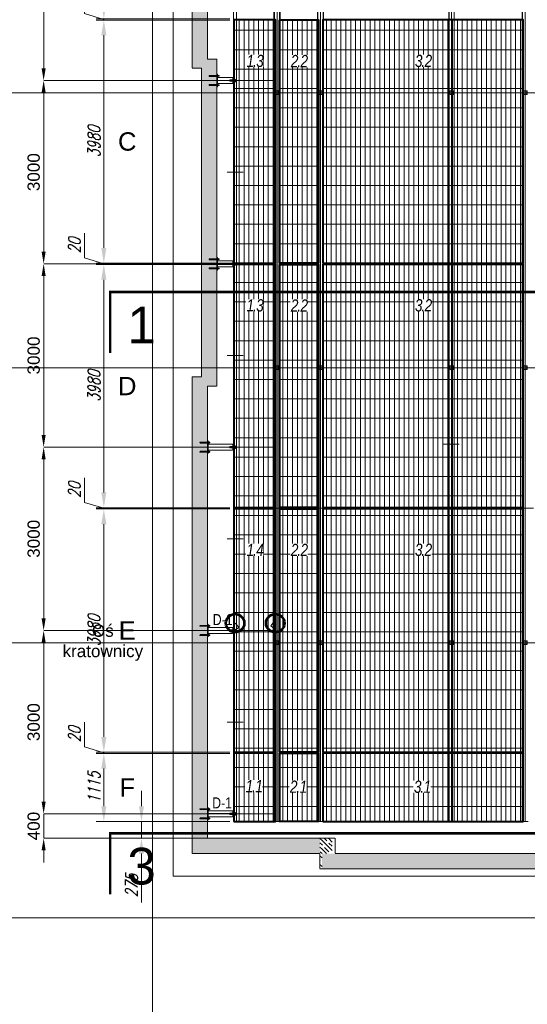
# Model space of a CAD drawing. Header units: millimetres. Extents: x -176817 to 571382, y -58489 to 156123.
# Tile 33 of 256: x -57920 to -49611, y -4084 to 12028. Entities that reach past the tile are written whole.
import ezdxf

# ---------------------------------------------------------------- set-up
doc = ezdxf.new("R2010")
doc.units = ezdxf.units.MM
doc.header["$LTSCALE"] = 0.2
for name, pattern in [('DASHDOT', [25.4, 12.7, -6.35, 0, -6.35]), ('DASHED', [19.05, 12.7, -6.35]), ('HIDDEN', [9.525, 6.35, -3.175])]:
    doc.linetypes.add(name, pattern=pattern)
doc.layers.get('0').update_dxf_attribs({"lineweight": 13})
doc.layers.get('Defpoints').update_dxf_attribs({"lineweight": 13})
doc.layers.add('-AAA L-Opis', color=3, linetype='Continuous')
for name, color, linetype, lineweight in [('-AAA Podkład', 252, 'Continuous', 13), ('-AAA Siatka', 20, 'Continuous', 40), ('-AAA Siatka kresk 1', 132, 'Continuous', 18), ('-AAA Widok', 2, 'Continuous', 30), ('-AAA Wymiar', 1, 'Continuous', 18), ('LAYER1', 7, 'Continuous', 13)]:
    doc.layers.add(name, color=color, linetype=linetype, lineweight=lineweight)
doc.styles.add('Pozycja 2', font='ariali.ttf', dxfattribs={"width": 0.8})
doc.styles.get("Standard").update_dxf_attribs({"font": 'arial.ttf'})
doc.styles.add('WYMIARY', font='ROMANS.shx', dxfattribs={"width": 0.75, "oblique": 15})
doc.dimstyles.new('1 do 100', dxfattribs={"dimscale": 100, "dimtxt": 2, "dimasz": 2.5, "dimexe": 1.25, "dimexo": 0.625, "dimtad": 1, "dimdec": 0, "dimtxsty": 'WYMIARY', "dimcen": 2.5, "dimclrd": 256, "dimclre": 256, "dimclrt": 2, "dimadec": 0, "dimazin": 0, "dimtfac": 1, "dimtdec": 0, "dimtmove": 0, "dimatfit": 3, "dimfxl": 1.25, "dimlwd": -1, "dimlwe": -1, "dimarcsym": 0})
doc.dimstyles.new('STANDARD-100', dxfattribs={"dimscale": 100, "dimtxt": 2, "dimasz": 2, "dimexe": 0, "dimexo": 0, "dimgap": 0.6, "dimtad": 1, "dimdec": 0, "dimzin": 12, "dimdsep": 46, "dimtxsty": 'Standard', "dimcen": 1, "dimclrd": 256, "dimclre": 256, "dimclrt": 2, "dimadec": 0, "dimazin": 0, "dimtfac": 1, "dimtdec": 0, "dimtmove": 0, "dimatfit": 3, "dimfxl": 0, "dimtolj": 1, "dimtzin": 0, "dimarcsym": 0})
pattern_1 = [(90, (54415.666, -64344.87), (-79.375, 5e-15), []), (180, (54415.67, -64344.87), (-4e-14, -317.5), [])]
pattern_2 = [(315, (-27650, 6650), (70.71068, 70.71068), []), (315, (-27650, 6579.5), (70.71068, 70.71068), [100, -50])]

# ---------------------------------------------------------------- blocks, each defined once
blk = doc.blocks.new('nowy podział')
at = {"layer": '-AAA Siatka kresk 1'}
h = blk.add_hatch(dxfattribs=at)
h.set_pattern_fill('GRATE', color=256, scale=100, angle=90, style=0)
h.set_pattern_definition(pattern_1)
h.paths.add_polyline_path([(680, -5135), (0, -5135), (0, -6897, -0.456996), (172, -7045, -0.456996), (0, -7193), (0, -9115), (680, -9115), (680, -7197, -0.418514), (528, -7047, -0.418514), (680, -6898)])
h.paths.add_polyline_path([(0, -7193, 0.456996), (172, -7045, 0.456996), (0, -6897)], flags=17)
h.paths.add_polyline_path([(680, -6898, 0.418514), (528, -7047, 0.418514), (680, -7197)], flags=17)
h = blk.add_hatch(dxfattribs=at)
h.set_pattern_fill('GRATE', color=256, scale=100, angle=90, style=0)
h.set_pattern_definition(pattern_1)
h.paths.add_polyline_path([(746, -7181), (746, -9115), (1384, -9115), (1384, -5135), (746, -5135), (746, -6914, -0.281826), (828, -7047, -0.281826)])
h.paths.add_polyline_path([(746, -7181, 0.281826), (828, -7047, 0.281826), (746, -6914)], flags=17)
h = blk.add_hatch(dxfattribs=at)
h.set_pattern_fill('GRATE', color=256, scale=100, angle=90, style=0)
h.set_pattern_definition(pattern_1)
h.paths.add_polyline_path([(4735, -5135), (1458, -5135), (1458, -9115), (4735, -9115)])
h = blk.add_hatch(dxfattribs=at)
h.set_pattern_fill('GRATE', color=256, scale=100, angle=90, style=0)
h.set_pattern_definition(pattern_1)
h.paths.add_polyline_path([(680, -9135), (0, -9135), (0, -10897, -0.456996), (172, -11045, -0.456996), (0, -11193), (0, -13115), (680, -13115), (680, -11197, -0.418514), (528, -11047, -0.418514), (680, -10898)])
h.paths.add_polyline_path([(0, -11193, 0.456996), (172, -11045, 0.456996), (0, -10897)], flags=17)
h.paths.add_polyline_path([(680, -10898, 0.418514), (528, -11047, 0.418514), (680, -11197)], flags=17)
h = blk.add_hatch(dxfattribs=at)
h.set_pattern_fill('GRATE', color=256, scale=100, angle=90, style=0)
h.set_pattern_definition(pattern_1)
h.paths.add_polyline_path([(746, -11181), (746, -13115), (1384, -13115), (1384, -9135), (746, -9135), (746, -10914, -0.281826), (828, -11047, -0.281826)])
h.paths.add_polyline_path([(746, -11181, 0.281826), (828, -11047, 0.281826), (746, -10914)], flags=17)
h = blk.add_hatch(dxfattribs=at)
h.set_pattern_fill('GRATE', color=256, scale=100, angle=90, style=0)
h.set_pattern_definition(pattern_1)
h.paths.add_polyline_path([(4735, -9135), (1458, -9135), (1458, -13115), (4735, -13115)])
h = blk.add_hatch(dxfattribs=at)
h.set_pattern_fill('GRATE', color=256, scale=100, angle=90, style=0)
h.set_pattern_definition(pattern_1)
h.paths.add_polyline_path([(680, -13135), (0, -13135), (0, -14897, -0.456996), (172, -15045, -0.456996), (0, -15193), (0, -17115), (680, -17115), (680, -15197, -0.418514), (528, -15047, -0.418514), (680, -14898)])
h.paths.add_polyline_path([(0, -15193, 0.456996), (172, -15045, 0.456996), (0, -14897)], flags=17)
h.paths.add_polyline_path([(680, -14898, 0.418514), (528, -15047, 0.418514), (680, -15197)], flags=17)
h = blk.add_hatch(dxfattribs=at)
h.set_pattern_fill('GRATE', color=256, scale=100, angle=90, style=0)
h.set_pattern_definition(pattern_1)
h.paths.add_polyline_path([(746, -15181), (746, -17115), (1384, -17115), (1384, -13135), (746, -13135), (746, -14914, -0.281826), (828, -15047, -0.281826)])
h.paths.add_polyline_path([(746, -15181, 0.281826), (828, -15047, 0.281826), (746, -14914)], flags=17)
h = blk.add_hatch(dxfattribs=at)
h.set_pattern_fill('GRATE', color=256, scale=100, angle=90, style=0)
h.set_pattern_definition(pattern_1)
h.paths.add_polyline_path([(4735, -13135), (1458, -13135), (1458, -17115), (4735, -17115)])
h = blk.add_hatch(dxfattribs=at)
h.set_pattern_fill('GRATE', color=256, scale=100, angle=90, style=0)
h.set_pattern_definition(pattern_1)
h.paths.add_polyline_path([(680, -18250), (0, -18250), (0, -17135), (680, -17135)])
h = blk.add_hatch(dxfattribs=at)
h.set_pattern_fill('GRATE', color=256, scale=100, angle=90, style=0)
h.set_pattern_definition(pattern_1)
h.paths.add_polyline_path([(1384, -18250), (746, -18250), (746, -17135), (1384, -17135)])
h = blk.add_hatch(dxfattribs=at)
h.set_pattern_fill('GRATE', color=256, scale=100, angle=90, style=0)
h.set_pattern_definition(pattern_1)
h.paths.add_polyline_path([(4735, -17135), (4735, -18250), (1458, -18250), (1458, -17135)])
at = {"layer": '-AAA Siatka', "elevation": 0}
for points in [[(0, -9115), (680, -9115), (680, -5135), (0, -5135)], [(746, -5135), (1384, -5135), (1384, -9115), (746, -9115)], [(1458, -9115), (4735, -9115), (4735, -5135), (1458, -5135)], [(0, -13115), (680, -13115), (680, -9135), (0, -9135)], [(746, -9135), (1384, -9135), (1384, -13115), (746, -13115)], [(1458, -13115), (4735, -13115), (4735, -9135), (1458, -9135)], [(0, -17115), (680, -17115), (680, -13135), (0, -13135)], [(746, -13135), (1384, -13135), (1384, -17115), (746, -17115)], [(1458, -17115), (4735, -17115), (4735, -13135), (1458, -13135)], [(746, -17135), (1384, -17135), (1384, -18250), (746, -18250)], [(1458, -18250), (4735, -18250), (4735, -17135), (1458, -17135)]]:
    blk.add_lwpolyline(points, close=True, dxfattribs=at)
at = {"layer": '-AAA Siatka'}
blk.add_lwpolyline([(0, -18250), (680, -18250), (680, -17135), (0, -17135)], close=True, dxfattribs=at)
at = {"layer": '-AAA Widok', "color": 1, "lineweight": 53}
for centre in [(22, -15005, 0), (678, -15005, 0)]:
    blk.add_circle(centre, 150, dxfattribs=at)
blk = doc.blocks.new('*D590')
at = {"layer": '-AAA Wymiar', "transparency": 16777216}
for p, q in [((-54478, 23), (-56668, 23)), ((-56543, -842), (-56543, -227)), ((-54478, -1092), (-56668, -1092))]:
    blk.add_line(p, q, dxfattribs=at)
for points in [[(-56585, -227), (-56501, -227), (-56543, 23)], [(-56585, -842), (-56501, -842), (-56543, -1092)]]:
    blk.add_solid(points, dxfattribs=at)
at = {"layer": 'Defpoints', "color": 0, "transparency": 16777216}
for p in [(-56543, 23), (-54416, 23, 0), (-54416, -1092, 0)]:
    blk.add_point(p, dxfattribs=at)
at = {"layer": '-AAA Wymiar', "color": 2, "transparency": 16777216, "insert": (-56705, -534), "char_height": 200, "attachment_point": 5, "rotation": 90, "style": 'WYMIARY'}
blk.add_mtext('1115', dxfattribs=at)
blk = doc.blocks.new('*D591')
at = {"layer": '-AAA Wymiar', "transparency": 16777216}
for p, q in [((-56862, 129), (-56862, 533)), ((-56543, 293), (-56543, 543)), ((-56543, 33), (-56862, 129)), ((-54478, 43), (-56668, 43)), ((-54478, 23), (-56668, 23)), ((-56543, 23), (-56543, 43)), ((-56543, 23), (-56543, 43)), ((-56543, -227), (-56543, -477))]:
    blk.add_line(p, q, dxfattribs=at)
for points in [[(-56585, 293), (-56501, 293), (-56543, 43)], [(-56585, -227), (-56501, -227), (-56543, 23)]]:
    blk.add_solid(points, dxfattribs=at)
at = {"layer": 'Defpoints', "color": 0, "transparency": 16777216}
for p in [(-56543, 43), (-54416, 43, 0), (-54416, 23, 0)]:
    blk.add_point(p, dxfattribs=at)
at = {"layer": '-AAA Wymiar', "color": 2, "transparency": 16777216, "insert": (-57024, 331), "char_height": 200, "attachment_point": 5, "rotation": 90, "style": 'WYMIARY'}
blk.add_mtext('20', dxfattribs=at)
blk = doc.blocks.new('*D592')
at = {"layer": '-AAA Wymiar', "transparency": 16777216}
for p, q in [((-54478, 4023), (-56668, 4023)), ((-56543, 293), (-56543, 3773)), ((-54478, 43), (-56668, 43))]:
    blk.add_line(p, q, dxfattribs=at)
for points in [[(-56585, 3773), (-56501, 3773), (-56543, 4023)], [(-56585, 293), (-56501, 293), (-56543, 43)]]:
    blk.add_solid(points, dxfattribs=at)
at = {"layer": 'Defpoints', "color": 0, "transparency": 16777216}
for p in [(-56543, 4023), (-54416, 4023), (-54416, 43, 0)]:
    blk.add_point(p, dxfattribs=at)
at = {"layer": '-AAA Wymiar', "color": 2, "transparency": 16777216, "insert": (-56705, 2033), "char_height": 200, "attachment_point": 5, "rotation": 90, "style": 'WYMIARY'}
blk.add_mtext('3980', dxfattribs=at)
blk = doc.blocks.new('*D593')
at = {"layer": '-AAA Wymiar', "transparency": 16777216}
for p, q in [((-56862, 4129), (-56862, 4533)), ((-56543, 4293), (-56543, 4543)), ((-56543, 4033), (-56862, 4129)), ((-54478, 4043), (-56668, 4043)), ((-56543, 4023), (-56543, 4043)), ((-56543, 4023), (-56543, 4043)), ((-54478, 4023), (-56668, 4023)), ((-56543, 3773), (-56543, 3523))]:
    blk.add_line(p, q, dxfattribs=at)
for points in [[(-56585, 4293), (-56501, 4293), (-56543, 4043)], [(-56585, 3773), (-56501, 3773), (-56543, 4023)]]:
    blk.add_solid(points, dxfattribs=at)
at = {"layer": 'Defpoints', "color": 0, "transparency": 16777216}
for p in [(-56543, 4043), (-54416, 4043), (-54416, 4023)]:
    blk.add_point(p, dxfattribs=at)
at = {"layer": '-AAA Wymiar', "color": 2, "transparency": 16777216, "insert": (-57024, 4331), "char_height": 200, "attachment_point": 5, "rotation": 90, "style": 'WYMIARY'}
blk.add_mtext('20', dxfattribs=at)
blk = doc.blocks.new('*D594')
at = {"layer": '-AAA Wymiar', "transparency": 16777216}
for p, q in [((-54478, 8023), (-56668, 8023)), ((-56543, 4293), (-56543, 7773)), ((-54478, 4043), (-56668, 4043))]:
    blk.add_line(p, q, dxfattribs=at)
for points in [[(-56585, 7773), (-56501, 7773), (-56543, 8023)], [(-56585, 4293), (-56501, 4293), (-56543, 4043)]]:
    blk.add_solid(points, dxfattribs=at)
at = {"layer": 'Defpoints', "color": 0, "transparency": 16777216}
for p in [(-56543, 8023), (-54416, 8023), (-54416, 4043)]:
    blk.add_point(p, dxfattribs=at)
at = {"layer": '-AAA Wymiar', "color": 2, "transparency": 16777216, "insert": (-56705, 6033), "char_height": 200, "attachment_point": 5, "rotation": 90, "style": 'WYMIARY'}
blk.add_mtext('3980', dxfattribs=at)
blk = doc.blocks.new('*D595')
at = {"layer": '-AAA Wymiar', "transparency": 16777216}
for p, q in [((-56543, 8293), (-56543, 8543)), ((-56862, 8129), (-56862, 8533)), ((-56543, 8033), (-56862, 8129)), ((-54478, 8043), (-56668, 8043)), ((-54478, 8023), (-56668, 8023)), ((-56543, 8023), (-56543, 8043)), ((-56543, 8023), (-56543, 8043)), ((-56543, 7773), (-56543, 7523))]:
    blk.add_line(p, q, dxfattribs=at)
for points in [[(-56585, 8293), (-56501, 8293), (-56543, 8043)], [(-56585, 7773), (-56501, 7773), (-56543, 8023)]]:
    blk.add_solid(points, dxfattribs=at)
at = {"layer": 'Defpoints', "color": 0, "transparency": 16777216}
for p in [(-56543, 8043), (-54416, 8043), (-54416, 8023)]:
    blk.add_point(p, dxfattribs=at)
at = {"layer": '-AAA Wymiar', "color": 2, "transparency": 16777216, "insert": (-57024, 8331), "char_height": 200, "attachment_point": 5, "rotation": 90, "style": 'WYMIARY'}
blk.add_mtext('20', dxfattribs=at)
blk = doc.blocks.new('*D596')
at = {"layer": '-AAA Wymiar', "transparency": 16777216}
for p, q in [((-54478, 12023), (-56668, 12023)), ((-56543, 8293), (-56543, 11773)), ((-54478, 8043), (-56668, 8043))]:
    blk.add_line(p, q, dxfattribs=at)
for points in [[(-56585, 11773), (-56501, 11773), (-56543, 12023)], [(-56585, 8293), (-56501, 8293), (-56543, 8043)]]:
    blk.add_solid(points, dxfattribs=at)
at = {"layer": 'Defpoints', "color": 0, "transparency": 16777216}
for p in [(-56543, 12023), (-54416, 12023), (-54416, 8043)]:
    blk.add_point(p, dxfattribs=at)
at = {"layer": '-AAA Wymiar', "color": 2, "transparency": 16777216, "insert": (-56705, 10033), "char_height": 200, "attachment_point": 5, "rotation": 90, "style": 'WYMIARY'}
blk.add_mtext('3980', dxfattribs=at)
blk = doc.blocks.new('*D597')
at = {"layer": '-AAA Wymiar', "transparency": 16777216}
for p, q in [((-56862, 12129), (-56862, 12533)), ((-56543, 12293), (-56543, 12543)), ((-56543, 12033), (-56862, 12129)), ((-54478, 12043), (-56668, 12043)), ((-54478, 12023), (-56668, 12023)), ((-56543, 12023), (-56543, 12043)), ((-56543, 12023), (-56543, 12043)), ((-56543, 11773), (-56543, 11523))]:
    blk.add_line(p, q, dxfattribs=at)
for points in [[(-56585, 12293), (-56501, 12293), (-56543, 12043)], [(-56585, 11773), (-56501, 11773), (-56543, 12023)]]:
    blk.add_solid(points, dxfattribs=at)
at = {"layer": 'Defpoints', "color": 0, "transparency": 16777216}
for p in [(-56543, 12043), (-54416, 12043), (-54416, 12023)]:
    blk.add_point(p, dxfattribs=at)
at = {"layer": '-AAA Wymiar', "color": 2, "transparency": 16777216, "insert": (-57024, 12331), "char_height": 200, "attachment_point": 5, "rotation": 90, "style": 'WYMIARY'}
blk.add_mtext('20', dxfattribs=at)
blk = doc.blocks.new('*D602')
at = {"layer": '-AAA Wymiar', "transparency": 16777216}
for p, q in [((-55927, -842), (-55927, -592)), ((-54478, -1092), (-56052, -1092)), ((-55927, -1092), (-55927, -1367)), ((-54478, -1367), (-56052, -1367)), ((-55927, -1617), (-55927, -2417))]:
    blk.add_line(p, q, dxfattribs=at)
for points in [[(-55969, -842), (-55886, -842), (-55927, -1092)], [(-55969, -1617), (-55886, -1617), (-55927, -1367)]]:
    blk.add_solid(points, dxfattribs=at)
at = {"layer": 'Defpoints', "color": 0, "transparency": 16777216}
for p in [(-54416, -1092, 0), (-55927, -1367), (-54416, -1367, 0)]:
    blk.add_point(p, dxfattribs=at)
at = {"layer": '-AAA Wymiar', "color": 2, "transparency": 16777216, "insert": (-56090, -2142), "char_height": 200, "attachment_point": 5, "rotation": 90, "style": 'WYMIARY'}
blk.add_mtext('275', dxfattribs=at)
blk = doc.blocks.new('*U2')
at = {"color": 0}
for p, q in [((-36, 0), (14, 0)), ((-32, 5), (-31, 6)), ((-32, 5), (-32, -5)), ((-30, 5), (-32, 5)), ((-30, 6), (-31, 6)), ((-30, 8), (-30, -8)), ((-30, 8), (-30, -8)), ((-30, 8), (-30, -8)), ((-20, 5), (-30, 5)), ((-20, 11), (-29, 11)), ((-20, -12), (-20, 12)), ((-20, 8), (-20, -8)), ((-17, 12), (-20, 12)), ((-17, -12), (-17, 12)), ((-17, -12), (-17, 12)), ((0, 6), (-17, 6)), ((-1, 5), (-17, 5)), ((-1, 6), (-1, -6)), ((0, -12), (0, 12)), ((2, 12), (0, 12)), ((2, -12), (2, 12)), ((2, 9), (2, -9)), ((3, 11), (3, -11)), ((10, 11), (3, 11)), ((2, 9), (3, 9)), ((10, 5), (3, 5)), ((10, 8), (10, -8)), ((-32, -5), (-31, -6)), ((-30, -5), (-32, -5)), ((-30, -6), (-31, -6)), ((-20, -5), (-30, -5)), ((-20, -11), (-29, -11)), ((-17, -12), (-20, -12)), ((-1, -5), (-17, -5)), ((0, -6), (-17, -6)), ((2, -12), (0, -12)), ((10, -5), (3, -5)), ((2, -9), (3, -9)), ((10, -11), (3, -11))]:
    blk.add_line(p, q, dxfattribs=at)
for centre, radius, start, end in [((-25, 8), 4.47, 141.9467, 218.0533), ((-13, 0), 16.3, 160.3279, 199.6721), ((-24, 8), 4.47, 321.9467, 38.0533), ((-36, 0), 16.3, 340.3279, 19.6721), ((6, 8), 4.47, 321.9467, 38.0533), ((-6, 0), 16.3, 340.3279, 19.6721), ((-25, -8), 4.47, 141.9467, 218.0533), ((-24, -8), 4.47, 321.9467, 38.0533), ((6, -8), 4.47, 321.9467, 38.0533)]:
    blk.add_arc(centre, radius, start, end, dxfattribs=at)
blk = doc.blocks.new('CLMP2', base_point=(-240.02793, 677.2178))
at = {"layer": 'LAYER1', "color": 0, "linetype": 'Continuous'}
for p, q in [((-228.02793, 842.16751), (-235.02793, 839.69709)), ((-235.02793, 727.51421), (-235.02793, 839.69709)), ((-234.02793, 838.76421), (-222.02793, 838.76421)), ((-234.02793, 838.76421), (-234.02793, 730.17843)), ((-232.95793, 835.3444), (-232.95793, 730.17843)), ((-228.02793, 842.16751), (-228.02793, 677.2178)), ((-228.02793, 842.16751), (-221.02793, 839.69709)), ((-223.09793, 835.3444), (-223.09793, 730.17843)), ((-222.02793, 838.76421), (-222.02793, 730.17843)), ((-221.02793, 727.51421), (-221.02793, 839.69709)), ((-216.02793, 704.85), (-240.02793, 704.85)), ((-240.02793, 704.85), (-240.02793, 702.35)), ((-216.02793, 702.35), (-240.02793, 702.35)), ((-238.99758, 701.50149), (-237.52793, 702.35)), ((-238.99758, 701.50149), (-238.99758, 693.19851)), ((-238.99758, 693.19851), (-237.52793, 692.35)), ((-218.52793, 702.35), (-237.52793, 702.35)), ((-237.52793, 692.35), (-218.52793, 692.35)), ((-228.02793, 727.51421), (-235.02793, 727.51421)), ((-234.02793, 730.17843), (-233.32082, 729.47132)), ((-228.02793, 730.17843), (-234.02793, 730.17843)), ((-234.02793, 724.85), (-233.32082, 725.55711)), ((-234.02793, 724.85), (-234.02793, 704.85)), ((-228.02793, 724.85), (-234.02793, 724.85)), ((-234.02793, 692.35), (-234.02793, 687.69169)), ((-222.02793, 687.69169), (-234.02793, 687.69169)), ((-232.41059, 685.76421), (-234.02793, 687.69169)), ((-233.51276, 701.50149), (-233.51276, 693.19851)), ((-233.02793, 728.76421), (-233.02793, 726.26421)), ((-232.95793, 724.85), (-232.95793, 704.85)), ((-232.95793, 692.35), (-232.95793, 686.41651)), ((-232.41059, 685.76421), (-232.41059, 679.10321)), ((-232.41059, 679.10321), (-231.82342, 678.76421)), ((-232.13688, 728.76421), (-228.02793, 728.76421)), ((-232.13688, 726.26421), (-228.02793, 726.26421)), ((-231.82342, 678.76421), (-224.23243, 678.76421)), ((-230.21926, 685.75575), (-230.21926, 679.10321)), ((-228.02793, 730.17843), (-222.02793, 730.17843)), ((-223.91898, 728.76421), (-228.02793, 728.76421)), ((-228.02793, 727.51421), (-221.02793, 727.51421)), ((-223.91898, 726.26421), (-228.02793, 726.26421)), ((-228.02793, 724.85), (-222.02793, 724.85)), ((-228.02793, 704.85), (-228.02793, 704.85)), ((-225.8366, 685.75575), (-225.8366, 679.10321)), ((-223.64527, 679.10321), (-224.23243, 678.76421)), ((-223.64527, 685.76421), (-222.02793, 687.69169)), ((-223.64527, 685.76421), (-223.64527, 679.10321)), ((-223.09793, 724.85), (-223.09793, 704.85)), ((-223.09793, 692.35), (-223.09793, 686.41651)), ((-223.02793, 728.76421), (-223.02793, 726.26421)), ((-222.02793, 730.17843), (-222.73503, 729.47132)), ((-222.02793, 724.85), (-222.73503, 725.55711)), ((-222.5431, 701.50149), (-222.5431, 693.19851)), ((-222.02793, 724.85), (-222.02793, 704.85)), ((-222.02793, 692.35), (-222.02793, 687.69169)), ((-217.05827, 701.50149), (-218.52793, 702.35)), ((-217.05827, 693.19851), (-218.52793, 692.35)), ((-217.05827, 701.50149), (-217.05827, 693.19851)), ((-216.02793, 704.85), (-216.02793, 702.35))]:
    blk.add_line(p, q, dxfattribs=at)
at = {"layer": 'LAYER1', "color": 0, "linetype": 'DASHED'}
for p, q in [((-234.52793, 704.85), (-234.52793, 702.35)), ((-221.52793, 704.85), (-221.52793, 702.35))]:
    blk.add_line(p, q, dxfattribs=at)
at = {"layer": 'LAYER1', "color": 0, "linetype": 'Continuous'}
for centre, radius, start, end in [((-228.02793, 838.76421), 6, 180, 0), ((-236.23992, 697.54309), 4.80691, 55.434907, 120), ((-236.23992, 697.15691), 4.80691, 240, 304.56509), ((-228.02793, 684.19851), 18.15149, 72.412046, 107.58795), ((-228.02793, 710.50149), 18.15149, 252.41205, 287.58795), ((-234.02793, 728.76421), 1, 0, 45), ((-234.02793, 726.26421), 1, 315, 0), ((-231.30883, 687.33723), 1.92048, 234.99226, 304.56509), ((-231.30883, 680.6847), 1.92048, 240, 304.56509), ((-228.02793, 692.66874), 7.25199, 252.41205, 287.58795), ((-228.02793, 686.0162), 7.25199, 252.41205, 287.58795), ((-224.74703, 687.33723), 1.92048, 235.43491, 305.00774), ((-224.74703, 680.6847), 1.92048, 235.43491, 300), ((-222.02793, 728.76421), 1, 135, 180), ((-222.02793, 726.26421), 1, 180, 225), ((-219.81594, 697.54309), 4.80691, 60, 124.56509), ((-219.81594, 697.15691), 4.80691, 235.43491, 300)]:
    blk.add_arc(centre, radius, start, end, dxfattribs=at)
blk = doc.blocks.new('*D898')
at = {"layer": '-AAA Podkład', "linetype": 'HIDDEN', "lineweight": -2, "ltscale": 5, "transparency": 16777216}
for p, q in [((-2211, -3650), (-2432, -3650)), ((-2432, -3850), (-2432, -6450)), ((-2211, -6650), (-2432, -6650))]:
    blk.add_line(p, q, dxfattribs=at)
at = {"layer": '-AAA Podkład', "linetype": 'HIDDEN', "ltscale": 5, "transparency": 16777216}
for points in [[(-2466, -3850), (-2399, -3850), (-2432, -3650)], [(-2466, -6450), (-2399, -6450), (-2432, -6650)]]:
    blk.add_solid(points, dxfattribs=at)
at = {"layer": 'Defpoints', "color": 0, "linetype": 'HIDDEN', "ltscale": 5, "transparency": 16777216}
for p in [(-2211, -3650, 0), (-2432, -6650), (-2211, -6650)]:
    blk.add_point(p, dxfattribs=at)
at = {"layer": '-AAA Podkład', "color": 2, "linetype": 'HIDDEN', "ltscale": 5, "transparency": 16777216, "insert": (-2595, -5150), "char_height": 200, "attachment_point": 5, "rotation": 90}
blk.add_mtext('\\A1;3000', dxfattribs=at)
blk = doc.blocks.new('*D899')
at = {"layer": '-AAA Podkład', "linetype": 'HIDDEN', "lineweight": -2, "ltscale": 5, "transparency": 16777216}
for p, q in [((-2211, -6650), (-2432, -6650)), ((-2432, -6850), (-2432, -9450)), ((-2211, -9650), (-2432, -9650))]:
    blk.add_line(p, q, dxfattribs=at)
at = {"layer": '-AAA Podkład', "linetype": 'HIDDEN', "ltscale": 5, "transparency": 16777216}
for points in [[(-2466, -6850), (-2399, -6850), (-2432, -6650)], [(-2466, -9450), (-2399, -9450), (-2432, -9650)]]:
    blk.add_solid(points, dxfattribs=at)
at = {"layer": 'Defpoints', "color": 0, "linetype": 'HIDDEN', "ltscale": 5, "transparency": 16777216}
for p in [(-2211, -6650, 0), (-2432, -9650), (-2211, -9650, 0)]:
    blk.add_point(p, dxfattribs=at)
at = {"layer": '-AAA Podkład', "color": 2, "linetype": 'HIDDEN', "ltscale": 5, "transparency": 16777216, "insert": (-2595, -8150), "char_height": 200, "attachment_point": 5, "rotation": 90}
blk.add_mtext('\\A1;3000', dxfattribs=at)
blk = doc.blocks.new('*D900')
at = {"layer": '-AAA Podkład', "linetype": 'HIDDEN', "lineweight": -2, "ltscale": 5, "transparency": 16777216}
for p, q in [((-2211, -9650), (-2432, -9650)), ((-2432, -9850), (-2432, -12450)), ((-2211, -12650), (-2432, -12650))]:
    blk.add_line(p, q, dxfattribs=at)
at = {"layer": '-AAA Podkład', "linetype": 'HIDDEN', "ltscale": 5, "transparency": 16777216}
for points in [[(-2466, -9850), (-2399, -9850), (-2432, -9650)], [(-2466, -12450), (-2399, -12450), (-2432, -12650)]]:
    blk.add_solid(points, dxfattribs=at)
at = {"layer": 'Defpoints', "color": 0, "linetype": 'HIDDEN', "ltscale": 5, "transparency": 16777216}
for p in [(-2211, -9650, 0), (-2432, -12650), (-2211, -12650)]:
    blk.add_point(p, dxfattribs=at)
at = {"layer": '-AAA Podkład', "color": 2, "linetype": 'HIDDEN', "ltscale": 5, "transparency": 16777216, "insert": (-2595, -11150), "char_height": 200, "attachment_point": 5, "rotation": 90}
blk.add_mtext('\\A1;3000', dxfattribs=at)
blk = doc.blocks.new('*D901')
at = {"layer": '-AAA Podkład', "linetype": 'HIDDEN', "lineweight": -2, "ltscale": 5, "transparency": 16777216}
for p, q in [((-2211, -12650), (-2432, -12650)), ((-2432, -12850), (-2432, -15450)), ((-2211, -15650), (-2432, -15650))]:
    blk.add_line(p, q, dxfattribs=at)
at = {"layer": '-AAA Podkład', "linetype": 'HIDDEN', "ltscale": 5, "transparency": 16777216}
for points in [[(-2466, -12850), (-2399, -12850), (-2432, -12650)], [(-2466, -15450), (-2399, -15450), (-2432, -15650)]]:
    blk.add_solid(points, dxfattribs=at)
at = {"layer": 'Defpoints', "color": 0, "linetype": 'HIDDEN', "ltscale": 5, "transparency": 16777216}
for p in [(-2211, -12650, 0), (-2432, -15650), (-2211, -15650, 0)]:
    blk.add_point(p, dxfattribs=at)
at = {"layer": '-AAA Podkład', "color": 2, "linetype": 'HIDDEN', "ltscale": 5, "transparency": 16777216, "insert": (-2595, -14150), "char_height": 200, "attachment_point": 5, "rotation": 90}
blk.add_mtext('\\A1;3000', dxfattribs=at)
blk = doc.blocks.new('*D902')
at = {"layer": '-AAA Podkład', "linetype": 'HIDDEN', "lineweight": -2, "ltscale": 5, "transparency": 16777216}
for p, q in [((-2211, -15650), (-2432, -15650)), ((-2432, -15850), (-2432, -18450)), ((-2211, -18650), (-2432, -18650))]:
    blk.add_line(p, q, dxfattribs=at)
at = {"layer": '-AAA Podkład', "linetype": 'HIDDEN', "ltscale": 5, "transparency": 16777216}
for points in [[(-2466, -15850), (-2399, -15850), (-2432, -15650)], [(-2466, -18450), (-2399, -18450), (-2432, -18650)]]:
    blk.add_solid(points, dxfattribs=at)
at = {"layer": 'Defpoints', "color": 0, "linetype": 'HIDDEN', "ltscale": 5, "transparency": 16777216}
for p in [(-2211, -15650, 0), (-2432, -18650), (-2211, -18650)]:
    blk.add_point(p, dxfattribs=at)
at = {"layer": '-AAA Podkład', "color": 2, "linetype": 'HIDDEN', "ltscale": 5, "transparency": 16777216, "insert": (-2595, -17150), "char_height": 200, "attachment_point": 5, "rotation": 90}
blk.add_mtext('\\A1;3000', dxfattribs=at)
blk = doc.blocks.new('*D903')
at = {"layer": '-AAA Podkład', "linetype": 'HIDDEN', "lineweight": -2, "ltscale": 5, "transparency": 16777216}
for p, q in [((-2432, -18450), (-2432, -18250)), ((-2211, -18650), (-2432, -18650)), ((-2432, -18650), (-2432, -19050)), ((250, -19050), (-2432, -19050)), ((-2432, -19250), (-2432, -19450))]:
    blk.add_line(p, q, dxfattribs=at)
at = {"layer": '-AAA Podkład', "linetype": 'HIDDEN', "ltscale": 5, "transparency": 16777216}
for points in [[(-2466, -18450), (-2399, -18450), (-2432, -18650)], [(-2466, -19250), (-2399, -19250), (-2432, -19050)]]:
    blk.add_solid(points, dxfattribs=at)
at = {"layer": 'Defpoints', "color": 0, "linetype": 'HIDDEN', "ltscale": 5, "transparency": 16777216}
for p in [(-2211, -18650, 0), (-2432, -19050), (250, -19050, 0)]:
    blk.add_point(p, dxfattribs=at)
at = {"layer": '-AAA Podkład', "color": 2, "linetype": 'HIDDEN', "ltscale": 5, "transparency": 16777216, "insert": (-2595, -18850), "char_height": 200, "attachment_point": 5, "rotation": 90}
blk.add_mtext('\\A1;400', dxfattribs=at)
blk = doc.blocks.new('Podkład rev.B')
at = {"layer": '-AAA Podkład', "linetype": 'HIDDEN', "ltscale": 5}
h = blk.add_hatch(dxfattribs=at)
h.set_pattern_fill('JIS_STN_1E', color=256, scale=100, angle=-90, style=0)
h.set_pattern_definition([(315, (85519.75, 3137.8), (70.71068, 70.71068), []), (315, (85519.75, 3067.3), (70.71068, 70.71068), [100, -50])])
h.paths.add_polyline_path([(400, -6300), (250, -6300), (250, -250), (719.7, -250), (2090, -250), (2090, 0), (0, 0), (0, -6450), (150, -6450), (150, -11500), (0, -11500), (0, -19300), (2090, -19300), (2090, -19050), (250, -19050), (250, -11650), (400, -11650)])
h = blk.add_hatch(dxfattribs=at)
h.set_pattern_fill('JIS_STN_1E', color=256, scale=100, angle=-90, style=0)
h.set_pattern_definition(pattern_2)
h.paths.add_polyline_path([(2090, -19050), (2090, -19550), (2125, -19550), (2125, -19050)])
h = blk.add_hatch(dxfattribs=at)
h.set_pattern_fill('JIS_STN_1E', color=256, scale=100, angle=-90, style=0)
h.set_pattern_definition(pattern_2)
h.paths.add_polyline_path([(2290, -19300), (2290, -19050), (2125, -19050), (2125, -19300)])
h = blk.add_hatch(dxfattribs=at)
h.set_pattern_fill('JIS_STN_1E', color=256, scale=100, angle=-90, style=0)
h.set_pattern_definition(pattern_2)
h.paths.add_polyline_path([(2125, -19300), (2125, -19550), (35850, -19550), (35850, -19300)])
for p, q in [((-650, 2544.3, 0), (-650, -48454.9, 0)), ((676.6, -18775, 0), (676.6, -525, 0)), ((722.6, -18775, 0), (722.6, -525, 0)), ((726.6, -18775, 0), (726.6, -525, 0)), ((1337.5, -18775, 0), (1337.5, -525, 0)), ((1344.5, -18775, 0), (1344.5, -525, 0)), ((1387.5, -18775, 0), (1387.5, -525, 0)), ((1430.5, -18775, 0), (1430.5, -525, 0)), ((1437.5, -18775, 0), (1437.5, -525, 0)), ((2049.9, -18775, 0), (2049.9, -525, 0)), ((2056.9, -18775, 0), (2056.9, -525, 0)), ((2099.9, -18775, 0), (2099.9, -525, 0)), ((2142.9, -18775, 0), (2142.9, -525, 0)), ((2149.9, -18775, 0), (2149.9, -525, 0)), ((4244, -18775, 0), (4244, -525, 0)), ((5400, -18775, 0), (5400, -525, 0)), ((5407, -18775, 0), (5407, -525, 0)), ((5450, -18775, 0), (5450, -525, 0)), ((1363.3, -6650, 0), (-2211.2, -6650, 0)), ((400, -6650), (665.3, -6650)), ((412, -6647.5), (665.3, -6647.5)), ((412, -6652.5), (665.3, -6652.5)), ((-14597.4, -6850, 0), (37403.9, -6850, 0)), ((834.6, -8152, 0), (569.9, -8152, 0)), ((1363.3, -9650, 0), (-2211.2, -9650, 0)), ((400, -9650), (665.3, -9650)), ((412, -9647.5), (665.3, -9647.5)), ((412, -9652.5), (665.3, -9652.5)), ((834.6, -11152, 0), (569.9, -11152, 0)), ((-14597.4, -11350, 0), (37403.9, -11350, 0)), ((1363.3, -12650, 0), (-2211.2, -12650, 0)), ((250, -12650), (665.3, -12650)), ((262, -12647.5), (665.3, -12647.5)), ((262, -12652.5), (665.3, -12652.5)), ((4368.6, -12600, 0), (4104, -12600, 0)), ((1519.8, -13650, 0), (1255.2, -13650, 0)), ((2232.2, -13650, 0), (1967.5, -13650, 0)), ((5584.2, -13650, 0), (5319.6, -13650, 0)), ((834.6, -14152, 0), (569.9, -14152, 0)), ((1363.3, -15650, 0), (-2211.2, -15650, 0)), ((250, -15650), (665.3, -15650)), ((262, -15647.5), (665.3, -15647.5)), ((262, -15652.5), (665.3, -15652.5)), ((-14598, -15850, 0), (37403.3, -15850, 0)), ((834.6, -17152, 0), (569.9, -17152, 0)), ((1363.3, -18650, 0), (-2211.2, -18650, 0)), ((250, -18650), (665.3, -18650)), ((262, -18647.5), (665.3, -18647.5)), ((262, -18652.5), (665.3, -18652.5)), ((726.6, -18775, 0), (676.6, -18775, 0)), ((1437.5, -18775, 0), (1337.5, -18775, 0)), ((2149.9, -18775, 0), (2049.9, -18775, 0)), ((5500, -18775, 0), (5400, -18775, 0)), ((2090, -19050, 0), (2340, -19050)), ((2340, -19050), (2340, -19300, 0)), ((2090, -19300, 0), (2090, -19550, 0)), ((2340, -19300), (31470, -19300, 0)), ((31720, -19550, 0), (2090, -19550, 0)), ((-14598, -20350, 0), (37403.3, -20350, 0)), ((-14598, -20350, 0), (37403.3, -20350, 0))]:
    blk.add_line(p, q, dxfattribs=at)
at = {"layer": '-AAA Podkład', "linetype": 'HIDDEN', "ltscale": 5, "elevation": 0}
for points in [[(-314.3, 515), (36296.2, 515), (36296.2, -19671.6), (-314.3, -19671.6)], [(4199.6, -18775), (4288.5, -18775), (4288.5, -525), (4199.6, -525)], [(1357.5, -6880), (1417.5, -6880), (1417.5, -6820), (1357.5, -6820)], [(1361.5, -6876), (1413.5, -6876), (1413.5, -6824), (1361.5, -6824)], [(2069.9, -6880), (2129.9, -6880), (2129.9, -6820), (2069.9, -6820)], [(2073.9, -6876), (2125.9, -6876), (2125.9, -6824), (2073.9, -6824)], [(4274, -6880), (4214, -6880), (4214, -6820), (4274, -6820)], [(4270, -6876), (4218, -6876), (4218, -6824), (4270, -6824)], [(5420, -6880), (5480, -6880), (5480, -6820), (5420, -6820)], [(5424, -6876), (5476, -6876), (5476, -6824), (5424, -6824)], [(1357.5, -11380), (1417.5, -11380), (1417.5, -11320), (1357.5, -11320)], [(1361.5, -11376), (1413.5, -11376), (1413.5, -11324), (1361.5, -11324)], [(2069.9, -11380), (2129.9, -11380), (2129.9, -11320), (2069.9, -11320)], [(2073.9, -11376), (2125.9, -11376), (2125.9, -11324), (2073.9, -11324)], [(4274, -11380), (4214, -11380), (4214, -11320), (4274, -11320)], [(4270, -11376), (4218, -11376), (4218, -11324), (4270, -11324)], [(5420, -11380), (5480, -11380), (5480, -11320), (5420, -11320)], [(5424, -11376), (5476, -11376), (5476, -11324), (5424, -11324)], [(1357.5, -15880), (1417.5, -15880), (1417.5, -15820), (1357.5, -15820)], [(1361.5, -15876), (1413.5, -15876), (1413.5, -15824), (1361.5, -15824)], [(2069.9, -15880), (2129.9, -15880), (2129.9, -15820), (2069.9, -15820)], [(2073.9, -15876), (2125.9, -15876), (2125.9, -15824), (2073.9, -15824)], [(4274, -15880), (4214, -15880), (4214, -15820), (4274, -15820)], [(4270, -15876), (4218, -15876), (4218, -15824), (4270, -15824)], [(5420, -15880), (5480, -15880), (5480, -15820), (5420, -15820)], [(5424, -15876), (5476, -15876), (5476, -15824), (5424, -15824)]]:
    blk.add_lwpolyline(points, close=True, dxfattribs=at)
at = {"layer": '-AAA Podkład', "linetype": 'HIDDEN', "ltscale": 5}
for points in [[(2090, 0), (0, 0), (0, -6450), (150, -6450), (150, -11500), (0, -11500), (0, -19300), (2090, -19300)], [(250, -6300), (250, -250), (719.7, -250)], [(2090, -19050), (250, -19050), (250, -19050), (250, -11650), (400, -11650), (400, -6300), (249.7, -6300)]]:
    blk.add_lwpolyline(points, dxfattribs=at)
at = {"layer": '-AAA Podkład', "linetype": 'HIDDEN', "ltscale": 5, "elevation": 0}
for points in [[(4203.2, -525), (4203.2, -18775)], [(4284.9, -18775), (4284.9, -525)]]:
    blk.add_lwpolyline(points, dxfattribs=at)
at = {"layer": '-AAA Podkład', "linetype": 'HIDDEN', "ltscale": 5}
for points in [[(412, -6755), (412, -6545), (400, -6545), (400, -6755)], [(412, -6600), (412, -6700), (665.3, -6700), (665.3, -6600)], [(715.3, -6647.5), (715.3, -6641.5), (615.3, -6641.5), (615.3, -6647.5)], [(715.3, -6652.5), (715.3, -6658.5), (615.3, -6658.5), (615.3, -6652.5)], [(412, -9755), (412, -9545), (400, -9545), (400, -9755)], [(412, -9600), (412, -9700), (665.3, -9700), (665.3, -9600)], [(715.3, -9647.5), (715.3, -9641.5), (615.3, -9641.5), (615.3, -9647.5)], [(715.3, -9652.5), (715.3, -9658.5), (615.3, -9658.5), (615.3, -9652.5)], [(262, -12755), (262, -12545), (250, -12545), (250, -12755)], [(262, -12600), (262, -12700), (665.3, -12700), (665.3, -12600)], [(715.3, -12647.5), (715.3, -12641.5), (615.3, -12641.5), (615.3, -12647.5)], [(715.3, -12652.5), (715.3, -12658.5), (615.3, -12658.5), (615.3, -12652.5)], [(262, -15755), (262, -15545), (250, -15545), (250, -15755)], [(262, -15600), (262, -15700), (665.3, -15700), (665.3, -15600)], [(715.3, -15647.5), (715.3, -15641.5), (615.3, -15641.5), (615.3, -15647.5)], [(715.3, -15652.5), (715.3, -15658.5), (615.3, -15658.5), (615.3, -15652.5)], [(262, -18755), (262, -18545), (250, -18545), (250, -18755)], [(262, -18600), (262, -18700), (665.3, -18700), (665.3, -18600)], [(715.3, -18647.5), (715.3, -18641.5), (615.3, -18641.5), (615.3, -18647.5)], [(715.3, -18652.5), (715.3, -18658.5), (615.3, -18658.5), (615.3, -18652.5)]]:
    blk.add_lwpolyline(points, close=True, dxfattribs=at)
at = {"layer": '-AAA Podkład', "linetype": 'HIDDEN', "ltscale": 5, "elevation": 0}
for points, const_width in [([(-1344.9, -11110.7), (-1344.9, -10110.7), (22883.1, -10110.7), (22883.1, -13081.6), (37229.7, -13081.6), (37229.7, -14081.6)], 40), ([(1387.5, -15900), (1387.6, -17944)], 12.9), ([(2099.9, -15900), (2100, -17944)], 12.9), ([(4244, -15900), (4244.2, -17944)], 12.9), ([(5450, -15900), (5450.1, -17944)], 12.9), ([(-1344.9, -19969.3), (-1344.9, -18969.3), (22883.1, -18969.3), (22883.1, -18969.3), (37229.7, -18969.3), (37229.7, -19969.3)], 40)]:
    blk.add_lwpolyline(points, dxfattribs=dict(at, const_width=const_width))
at = {"layer": '-AAA Podkład', "linetype": 'HIDDEN', "ltscale": 5}
for p in [(661.4, -6650), (661.4, -9650), (661.4, -12650), (661.4, -15650), (661.4, -18650)]:
    blk.add_point(p, dxfattribs=at)
at = {"layer": '-AAA Podkład', "linetype": 'HIDDEN', "ltscale": 5, "rotation": 90}
for name, p in [('CLMP2', (439.6, -6587)), ('*U2', (695.3, -6641.5)), ('CLMP2', (439.6, -9587)), ('*U2', (695.3, -9641.5)), ('CLMP2', (289.6, -12587)), ('*U2', (695.3, -12641.5)), ('CLMP2', (289.6, -15587)), ('*U2', (695.3, -15641.5)), ('CLMP2', (289.6, -18587)), ('*U2', (695.3, -18641.5))]:
    blk.add_blockref(name, p, dxfattribs=at)
at = {"layer": '-AAA Podkład', "linetype": 'HIDDEN', "ltscale": 5, "xscale": -1, "rotation": 90}
for p in [(439.6, -6713), (439.6, -9713), (289.6, -12713), (289.6, -15713), (289.6, -18713)]:
    blk.add_blockref('CLMP2', p, dxfattribs=at)
at = {"layer": '-AAA Podkład', "linetype": 'HIDDEN', "ltscale": 5, "width": 0.8}
for p in [(335.6, -15561.3, 0), (326.2, -18561.3, 0)]:
    blk.add_text('D-1', height=180, dxfattribs=at).set_placement(p)
at = {"layer": '-AAA Podkład', "linetype": 'HIDDEN', "ltscale": 5, "attachment_point": 5}
for s, insert, char_height in [('\\A1;1', (-829.3, -10652, 0), 600), ('{\\farial|b0|i0|c238|p34;Oś\\Pkratownicy}', (-1463.6, -15850, 0), 200), ('\\A1;3', (-829.3, -19510.6, 0), 600)]:
    blk.add_mtext(s, dxfattribs=dict(at, insert=insert, char_height=char_height))
at = {"layer": '-AAA Podkład', "linetype": 'HIDDEN', "ltscale": 5}
for base, p1, p2, picture, middle in [((-2432.5, -6650, 0), (-2211.2, -3650, 0), (-2211.2, -6650, 0), '*D898', (-2594.6, -5150, 0)), ((-2432.5, -9650, 0), (-2211.2, -6650, 0), (-2211.2, -9650, 0), '*D899', (-2594.6, -8150, 0)), ((-2432.5, -12650, 0), (-2211.2, -9650, 0), (-2211.2, -12650, 0), '*D900', (-2594.6, -11150, 0)), ((-2432.5, -15650, 0), (-2211.2, -12650, 0), (-2211.2, -15650, 0), '*D901', (-2594.6, -14150, 0)), ((-2432.5, -18650, 0), (-2211.2, -15650, 0), (-2211.2, -18650, 0), '*D902', (-2594.6, -17150, 0))]:
    dim = blk.add_linear_dim(base=base, p1=p1, p2=p2, angle=90, dimstyle='STANDARD-100', dxfattribs=at)
    dim.commit()
    dim.dimension.update_dxf_attribs({"geometry": picture, "text_midpoint": middle})
dim = blk.add_linear_dim(base=(-2432.5, -19050, 0), p1=(-2211.2, -18650, 0), p2=(250, -19050, 0), angle=90, dimstyle='STANDARD-100', dxfattribs=at)
dim.commit()
dim.dimension.update_dxf_attribs({"geometry": '*D903', "text_midpoint": (-2432.5, -18850, 0), "dimtype": 128})

msp = doc.modelspace()

# ---------------------------------------------------------------- linework, layer by layer
at = {"layer": '-AAA Wymiar'}
for p, q in [((-54335.6401, 2089.9062), (-54391.666, 2153.4632, 0)), ((-53810.2659, 2108.2618), (-53758.8124, 2175.5739, 0)), ((-53746.4472, 2056.1456, 0), (-53810.2659, 2108.2618)), ((-54395.666, 2033.4632, 0), (-54335.6401, 2089.9062))]:
    msp.add_line(p, q, dxfattribs=at)
at = {"color": 252, "linetype": 'DASHDOT', "ltscale": 3}
msp.add_line((-55745.7819, 19253.2914), (-55745.7819, -30771.4395), dxfattribs=at)

# ---------------------------------------------------------------- block references
at = {"layer": '-AAA Wymiar'}
msp.add_blockref('nowy podział', (-54415.666, 17158.4632, 0), dxfattribs=at)

# ---------------------------------------------------------------- texts
at = {"layer": '-AAA L-Opis', "char_height": 300, "attachment_point": 5, "bg_fill": 3, "box_fill_scale": 1.5, "bg_fill_color": 256}
for s, insert, bg_fill_transparency in [('\\A1;C', (-56160.0621, 10033.4632, 0), 7275273), ('\\A1;D', (-56160.0621, 6033.4632, 0), 16712042), ('\\A1;E', (-56160.0621, 2033.761, 0), 3935212), ('\\A1;F', (-56160.0621, -534.0368, 0), 16713607)]:
    msp.add_mtext(s, dxfattribs=dict(at, insert=insert, bg_fill_transparency=bg_fill_transparency))

# ---------------------------------------------------------------- dimensions: what is measured, and where the dimension line sits
at = {"layer": '-AAA Wymiar'}
for base, p1, p2, picture, middle in [((-56542.8903, 12043.4632, 0), (-54415.666, 12023.4632, 0), (-54415.666, 12043.4632, 0), '*D597', (-57024.1403, 12191.5882, 0)), ((-56542.8903, 8043.4632, 0), (-54415.666, 8023.4632, 0), (-54415.666, 8043.4632, 0), '*D595', (-57024.1403, 8191.5882, 0)), ((-56542.8903, 4043.4632, 0), (-54415.666, 4023.4632, 0), (-54415.666, 4043.4632, 0), '*D593', (-57024.1403, 4191.5882, 0))]:
    dim = msp.add_linear_dim(base=base, p1=p1, p2=p2, angle=90, dimstyle='1 do 100', override={"dimtmove": 1}, dxfattribs=at)
    dim.commit()
    dim.dimension.update_dxf_attribs({"geometry": picture, "text_midpoint": middle})

# ---------------------------------------------------------------- next in the draw order: texts
at = {"layer": '-AAA Widok', "char_height": 200, "width": 283.71101, "style": 'Pozycja 2', "bg_fill": 3, "box_fill_scale": 1, "bg_fill_color": 256, "bg_fill_transparency": 3936642}
for s, insert, attachment_point in [('{\\T0.85;1.3}', (-54075.4211, 11251.5261, 0), 8), ('{\\T0.85;2.2}', (-53350.1762, 11251.5261, 0), 8), ('{\\T0.85;3.2}', (-51319.104, 11251.5261, 0), 8), ('{\\T0.85;1.3}', (-54075.4211, 7251.5261, 0), 8), ('{\\T0.85;2.2}', (-53350.1762, 7251.5261, 0), 8), ('{\\T0.85;3.2}', (-51319.104, 7251.5261, 0), 8), ('{\\T0.85;1.4}', (-54075.4211, 3251.5261, 0), 8), ('{\\T0.85;2.2}', (-53350.1762, 3251.5261, 0), 8), ('{\\T0.85;3.2}', (-51319.104, 3251.5261, 0), 8), ('{\\T0.85;1.1}', (-54090.2427, -412.7637, 0), 2), ('{\\T0.85;2.1}', (-53364.9978, -423.1283, 0), 2), ('{\\T0.85;3.1}', (-51335.8266, -423.1283, 0), 2)]:
    msp.add_mtext(s, dxfattribs=dict(at, insert=insert, attachment_point=attachment_point))

# ---------------------------------------------------------------- next in the draw order: dimensions: what is measured, and where the dimension line sits
at = {"layer": '-AAA Wymiar'}
for base, p1, p2, picture, middle in [((-56542.8903, 12023.4632, 0), (-54415.666, 8043.4632, 0), (-54415.666, 12023.4632, 0), '*D596', (-56705.3903, 10033.4632, 0)), ((-56542.8903, 8023.4632, 0), (-54415.666, 4043.4632, 0), (-54415.666, 8023.4632, 0), '*D594', (-56705.3903, 6033.4632, 0)), ((-56542.8903, 4023.4632), (-54415.666, 43.4632, 0), (-54415.666, 4023.4632), '*D592', (-56705.3903, 2033.4632)), ((-56542.8903, 43.4632), (-54415.666, 23.4632, 0), (-54415.666, 43.4632, 0), '*D591', (-57024.1403, 191.5882))]:
    dim = msp.add_linear_dim(base=base, p1=p1, p2=p2, angle=90, dimstyle='1 do 100', override={"dimtmove": 1}, dxfattribs=at)
    dim.commit()
    dim.dimension.update_dxf_attribs({"geometry": picture, "text_midpoint": middle})
for base, p2, picture, middle in [((-56542.8903, 23.4632), (-54415.666, 23.4632, 0), '*D590', (-56705.3903, -534.0368)), ((-55927.4242, -1366.5368), (-54415.666, -1366.5368, 0), '*D602', (-56089.9242, -2141.546))]:
    dim = msp.add_linear_dim(base=base, p1=(-54415.666, -1091.5368, 0), p2=p2, angle=90, dimstyle='1 do 100', dxfattribs=at)
    dim.commit()
    dim.dimension.update_dxf_attribs({"geometry": picture, "text_midpoint": middle})

# ---------------------------------------------------------------- next in the draw order: block references
msp.add_blockref('Podkład rev.B', (-55095.7819, 17683.4632, 0), dxfattribs=at)

doc.saveas('drawing.dxf')
